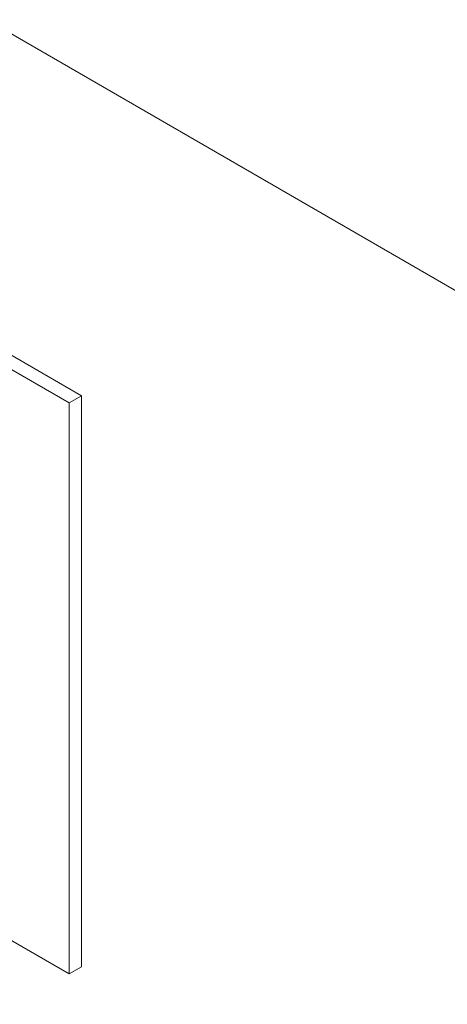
# Model space of a CAD drawing. Header units: metres. Extents: x 6.5 to 21.8, y 0.6 to 11.2.
# Tile 10 of 107: x 11.186 to 11.675, y 3.775 to 4.901. Entities that reach past the tile are written whole.
import ezdxf

# ---------------------------------------------------------------- set-up
doc = ezdxf.new("R2010")
doc.units = ezdxf.units.M
doc.layers.add('A-WALL', color=7, linetype='Continuous', lineweight=5)
doc.layers.add('I-WALL', color=7, linetype='Continuous', lineweight=5)

# ---------------------------------------------------------------- blocks, each defined once
blk = doc.blocks.new('Paredes 1 - Paredes 1-2288142-ISO_02')
at = {"layer": 'A-WALL'}
for p, q in [((10.5491, 4.8792), (11.2562, 4.4709)), ((11.242, 4.4627), (10.5349, 4.871)), ((11.242, 4.4627), (11.2562, 4.4709)), ((11.242, 3.8095), (11.242, 4.4627)), ((11.2562, 4.4709), (11.2562, 3.8177)), ((10.5349, 4.2178), (11.242, 3.8095)), ((11.2562, 3.8177), (11.242, 3.8095))]:
    blk.add_line(p, q, dxfattribs=at)

msp = doc.modelspace()

# ---------------------------------------------------------------- linework, layer by layer
at = {"layer": 'I-WALL'}
msp.add_line((13.3917, 3.6054), (10.0277, 5.5476), dxfattribs=at)

# ---------------------------------------------------------------- block references
at = {"layer": 'A-WALL'}
msp.add_blockref('Paredes 1 - Paredes 1-2288142-ISO_02', (0, 0), dxfattribs=at)

doc.saveas('drawing.dxf')
